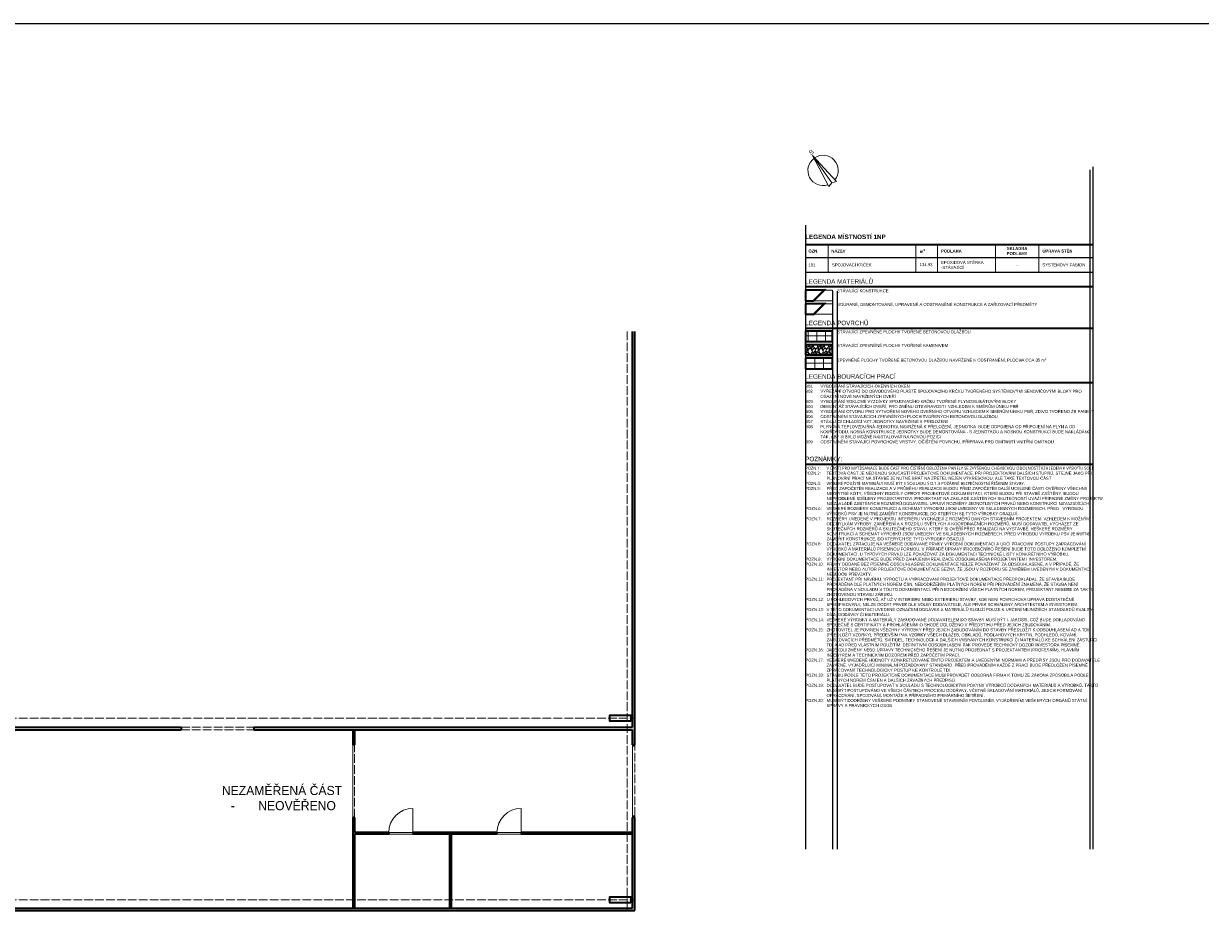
# Model space of a CAD drawing. Header units: millimetres. Extents: x -291499 to 405099, y -171163 to 417446.
# Tile 51 of 256: x -62320 to -23477, y 47761 to 77606. Entities that reach past the tile are written whole.
import ezdxf
from ezdxf import colors
from ezdxf.entities.mleader import LeaderData, LeaderLine
from ezdxf.math import Vec2, Vec3

# ---------------------------------------------------------------- set-up
doc = ezdxf.new("R2010")
doc.units = ezdxf.units.MM
doc.header["$LTSCALE"] = 12
doc.linetypes.add('ACAD_ISO04W100', pattern=[30, 24, -3, 0, -3])
for name, color, linetype, lineweight in [('BP_tlusta', 92, 'Continuous', 15), ('BP_velmi_tlusta', 92, 'Continuous', 35), ('koty', 6, 'Continuous', 9), ('srafy', 6, 'Continuous', 9), ('tenka', 6, 'Continuous', 9), ('text', 6, 'Continuous', 9), ('tlusta', 7, 'Continuous', 15), ('velmi_tlusta', 4, 'Continuous', 35)]:
    doc.layers.add(name, color=color, linetype=linetype, lineweight=lineweight)
doc.layers.add('netisk', color=30, linetype='Continuous', plot=False)
doc.styles.add('laplan', font='txt', dxfattribs={"height": 2})
doc.styles.add('laplan bold', font='txt', dxfattribs={"height": 2})
doc.styles.add('laplan N', font='txt')
doc.styles.add('pivovarska', font='txt')

# ---------------------------------------------------------------- blocks, each defined once
blk = doc.blocks.new('*T1215')
at = {"layer": 'Defpoints', "color": 8, "linetype": 'ByBlock', "lineweight": 0, "transparency": 16777216}
for p, q in [((0, 0), (0, -917)), ((757, 0), (757, -917)), ((3651, 0), (3651, -917)), ((4356, 0), (4356, -917)), ((6272, 0), (6272, -917)), ((7702, 0), (7702, -917)), ((9500, 0), (9500, -917))]:
    blk.add_line(p, q, dxfattribs=at)
at = {"layer": 'text', "color": 4, "linetype": 'ByBlock', "lineweight": -2, "transparency": 16777216}
blk.add_line((0, 0), (3651, 0), dxfattribs=at)
at = {"layer": 'text', "color": 4, "lineweight": -2, "transparency": 16777216}
blk.add_line((3651, 0), (9500, 0), dxfattribs=at)
at = {"layer": 'text', "color": 253, "linetype": 'ByBlock', "lineweight": -2, "transparency": 16777216}
for p, q in [((0, -436), (757, -436)), ((0, -917), (757, -917))]:
    blk.add_line(p, q, dxfattribs=at)
at = {"layer": 'text', "color": 253, "lineweight": -2, "transparency": 16777216}
for p, q in [((757, -436), (9500, -436)), ((757, -917), (9500, -917))]:
    blk.add_line(p, q, dxfattribs=at)
at = {"layer": 'text', "lineweight": 5, "transparency": 16777216, "char_height": 100, "style": 'laplan N'}
for s, insert, width, attachment_point in [('{\\fMaison Neue|b1|i0|c238|p34;OZN.}', (100, -218), 557.38, 4), ('{\\fMaison Neue|b1|i0|c238|p34;NÁZEV}', (857, -218), 2693.88, 4), ('101', (100, -676), 557.38, 4), ('SPOJOVACÍ KRČEK', (879, -676), 2650.13, 4), ('134,93', (3773, -676), 460.59, 4), ('-', (6987, -676), 1186.37, 5), ('{\\C6;SYSTÉMOVÝ FABION}', (7824, -676), 1553.9, 4)]:
    blk.add_mtext(s, dxfattribs=dict(at, insert=insert, width=width, attachment_point=attachment_point))
at = {"layer": 'text', "color": 6, "lineweight": 5, "transparency": 16777216, "char_height": 100, "style": 'laplan N'}
for s, insert, width, attachment_point in [('\\A1;{\\fMaison Neue|b1|i0|c238|p34;m\\H0.7x;\\S2^ ;}', (3773, -218), 460.59, 4), ('{\\fMaison Neue|b1|i0|c238|p34;PODLAHA}', (4477, -218), 1673, 4), ('{\\fMaison Neue|b1|i0|c238|p34;SKLADBA PODLAHY}', (6987, -218), 1186.37, 5), ('{\\fMaison Neue|b1|i0|c238|p34;ÚPRAVA STĚN}', (7824, -218), 1553.9, 4), ('EPOXIDOVÁ STĚRKA -STÁVAJÍCÍ', (4477, -676), 1673, 4)]:
    blk.add_mtext(s, dxfattribs=dict(at, insert=insert, width=width, attachment_point=attachment_point))
blk = doc.blocks.new('A$C786E34EF')
at = {"layer": 'tenka'}
for p, q in [((350, 0), (500, 1150)), ((500, 50), (500, 1150)), ((500, 1150), (650, 0)), ((350, 0), (500, 50)), ((500, 50), (650, 0))]:
    blk.add_line(p, q, dxfattribs=at)
for start, end in [(91.4974, 253.6398), (286.3602, 88.5026)]:
    blk.add_arc((500, 550), 500, start, end, dxfattribs=at)
at = {"layer": 'text', "insert": (457, 1341), "char_height": 150, "attachment_point": 1, "style": 'pivovarska'}
blk.add_mtext_dynamic_manual_height_columns('S', width=200, gutter_width=500, heights=[0], dxfattribs=at)
blk = doc.blocks.new('_Dot')
at = {"color": 0, "linetype": 'ByBlock', "lineweight": -2}
blk.add_line((-0.5, 0), (-1, 0), dxfattribs=at)
at = {"color": 0, "linetype": 'ByBlock', "const_width": 0.5}
blk.add_lwpolyline([(-0.25, 0, 1), (0.25, 0, 1)], format="xyb", close=True, dxfattribs=at)

msp = doc.modelspace()

# ---------------------------------------------------------------- hatches: boundary and pattern name
at = {"layer": 'koty'}
h = msp.add_hatch(dxfattribs=at)
h.set_pattern_fill('ANSI37', color=8, scale=90, angle=45)
h.set_pattern_definition([(90, (-36135.5, 67298.38), (-285.75, 0), []), (180, (-36135.5, 67298.38), (-6e-14, -285.75), [])])
h.paths.add_polyline_path([(-35616.6, 67102.5), (-35616.6, 67452.5), (-36516.6, 67452.5), (-36516.6, 67102.5)])
h = msp.add_hatch(dxfattribs=at)
h.set_pattern_fill('GRAVEL', color=251, scale=10, angle=45)
h.set_pattern_definition([(273.0128, (-36185.796, 68202.258), (179.60512, -3053.28708), [34.172, -3383.048]), (229.96974, (-36184, 68168.133), (1975.656336, 2334.8666), [58.6405, -5805.405]), (177.5104, (-36221.717, 68123.232), (3771.70757, -179.60512), [41.348, -4093.472]), (312.2737, (-36246.861, 68008.285), (-3412.49733, 3771.70757), [53.4, -5286.644]), (337.8337, (-36210.94, 67968.772), (-3053.28708, 1257.23586), [52.363, -5183.981]), (42.2737, (-36162.447, 67949.015), (-3771.70757, -3412.49733), [53.4, -5286.644]), (82.69424, (-36122.934, 67984.936), (-538.815367, -4130.917816), [70.619, -6991.3115]), (117.2553, (-36113.954, 68054.982), (-2694.076836, 5208.54855), [66.672, -6600.526]), (166.4296, (-36144.487, 68114.252), (-3771.70757, 898.02561), [53.581, -5304.555]), (220.2364, (-36196.572, 68126.824), (2155.26147, 1796.05122), [61.171, -2997.394]), (267.39744, (-36243.269, 68087.311), (-179.605122, -4130.917816), [79.108, -7831.677]), (183.814, (-36067.256, 68184.298), (-2334.8666, -179.60512), [27, -2673.057]), (216.4692, (-36094.197, 68182.502), (2694.07684, 1975.65635), [51.368, -5085.464]), (270, (-36135.5, 68151.97), (179.605, -179.605), [35.92, -323.29]), (248.1986, (-36169.63, 68160.95), (538.8154, 1257.23586), [19.344, -1915.062]), (336.8014, (-36176.815, 68142.99), (-718.4205, 359.2102), [27.357, -1340.475]), (75.9638, (-36151.67, 68132.212), (179.6051, 898.0256), [44.432, -1436.63]), (206.565, (-36140.894, 68175.32), (538.8154, 179.605), [32.13, -771.09]), (61.3895, (-36280.986, 68038.818), (1257.23586, 2334.86659), [45.009, -4455.883]), (115.3462, (-36259.434, 68078.331), (1257.23586, -2694.07684), [37.76, -3738.222]), (338.1986, (-36176.815, 68211.24), (-1257.23586, 538.8154), [38.688, -1895.718]), (28.6105, (-36140.894, 68196.87), (-2334.86659, -1257.23586), [45.009, -4455.883]), (24.444, (-36169.63, 67927.463), (-1257.23586, -538.81537), [43.404, -2126.773]), (339.7751, (-36130.118, 67945.423), (-2873.68196, 1077.63073), [36.367, -3600.359]), (111.8014, (-35995.414, 68033.43), (-538.8154, 1257.23586), [38.688, -1895.718]), (62.354, (-36009.783, 68069.35), (-1616.4461, -3053.28708), [42.578, -4215.238]), (114.444, (-36083.42, 67945.423), (538.81537, -1257.23586), [21.702, -2148.475]), (146.31, (-36006.19, 68022.653), (-898.0256, 538.8154), [12.951, -1282.2]), (210.9638, (-36016.967, 68029.84), (718.4205, 359.2102), [52.363, -994.905]), (231.009, (-36061.868, 68002.897), (1616.4461, 1975.65635), [48.527, -4804.136]), (348.69, (-36135.506, 68116.05), (-538.8154, 179.605), [36.632, -879.178]), (38.1572, (-36099.585, 68108.864), (3412.497326, 2694.076836), [63.956, -6331.601]), (105.9454, (-36049.296, 68148.377), (538.81537, -1975.65635), [26.151, -2588.94]), (135, (-36056.48, 68173.52), (-359.21, 0), [15.24, -238.76]), (165.2564, (-36070.848, 68004.693), (1975.65635, -538.81537), [35.287, -3493.394]), (93.0128, (-36104.973, 68013.673), (-179.60512, 3053.28708), [68.344, -3348.876]), (45, (-36108.57, 68081.92), (0, 359.21), [66.04, -187.96]), (10.3048, (-36061.868, 68128.62), (3053.28708, 538.81537), [40.161, -3975.932]), (299.0546, (-36022.355, 68135.805), (538.8154, -898.0256), [36.983, -1812.165]), (252.646, (-36004.395, 68103.476), (-1616.4461, -5208.54855), [60.2145, -5961.2464]), (220.4261, (-36022.355, 68046.002), (-2514.471714, -2155.26147), [63.703, -6306.585])])
h.paths.add_polyline_path([(-35616.6, 66652.5), (-35616.6, 67002.5), (-36516.6, 67002.5), (-36516.6, 66652.5)])
at = {"layer": 'srafy', "transparency": 33554610}
h = msp.add_hatch(dxfattribs=at)
h.set_pattern_fill('ANSI37', color=92, scale=90, angle=45)
h.set_pattern_definition([(90, (42376.78, 56680), (-285.75, 0), []), (180, (42376.78, 56680), (-6e-14, -285.75), [])])
h.paths.add_polyline_path([(-35616.6, 66202.5), (-35616.6, 66552.5), (-36516.6, 66552.5), (-36516.6, 66202.5)])

# ---------------------------------------------------------------- linework, layer by layer
at = {"layer": 'BP_tlusta'}
msp.add_lwpolyline([(-36220.4, 68004.6), (-35616.6, 68004.6), (-35616.6, 68354.6), (-35870.4, 68354.6)], dxfattribs=at)
at = {"layer": 'BP_velmi_tlusta'}
msp.add_lwpolyline([(-35912.8, 68354.6), (-36516.6, 68354.6), (-36516.6, 68004.6), (-36262.8, 68004.6)], dxfattribs=at)
msp.add_lwpolyline([(-36516.6, 66202.5), (-35616.6, 66202.5), (-35616.6, 66552.5), (-36516.6, 66552.5)], close=True, dxfattribs=at)
at = {"layer": 'koty'}
for p, q in [((-36292.8, 68424.6), (-35882.8, 68834.6)), ((-36250.4, 68424.6), (-35840.4, 68834.6)), ((-36292.8, 67974.6), (-35882.8, 68384.6)), ((-36250.4, 67974.6), (-35840.4, 68384.6))]:
    msp.add_line(p, q, dxfattribs=at)
at = {"layer": 'netisk'}
for p, q in [((-27116.5, 50346.3), (-27116.5, 72777.2)), ((-27016.5, 50346.3), (-27016.5, 72877.2)), ((-36516.6, 70949), (-36516.6, 50346.3)), ((-35616.6, 68770.2), (-35616.6, 50346.3)), ((-35466.6, 68770.2), (-35466.6, 50346.3)), ((-36516.6, 67002.5), (-36516.6, 67102.5)), ((-36516.6, 66652.5), (-36516.6, 66552.5)), ((-36516.6, 66202.5), (-36516.6, 66102.5))]:
    msp.add_line(p, q, dxfattribs=at)
msp.add_lwpolyline([(-121317.2, 77605.6), (-22987.6, 77605.6), (-22987.6, 23312), (-121317.2, 23312)], close=True, dxfattribs=at)
at = {"layer": 'tlusta', "linetype": 'ACAD_ISO04W100'}
for p, q in [((-42396.6, 67438.7), (-42396.6, 48321.7)), ((-66796.6, 54671.7), (-42146.6, 54671.7)), ((-57122.6, 54371.8), (-54722.6, 54371.8)), ((-57122.6, 54291.8), (-54722.6, 54291.8)), ((-51402, 51391.8), (-51402, 53791.8)), ((-42146.6, 51441.8), (-42146.6, 53741.8)), ((-66796.6, 48671.7), (-42146.6, 48671.7))]:
    msp.add_line(p, q, dxfattribs=at)
at = {"layer": 'tlusta', "linetype": 'Continuous'}
for p, q in [((-51452, 53791.8), (-51452, 51391.8)), ((-42226.6, 53741.8), (-42226.6, 51441.8))]:
    msp.add_line(p, q, dxfattribs=at)
at = {"layer": 'tlusta'}
for p, q in [((-42226.6, 53791.8), (-42226.6, 53741.8)), ((-42146.6, 53741.8), (-42226.6, 53741.8)), ((-42146.6, 53791.8), (-42146.6, 53741.8)), ((-49468.7, 50891.8), (-49468.7, 51691.8)), ((-45896.3, 50891.8), (-45896.3, 51691.8)), ((-42146.6, 51441.8), (-42226.6, 51441.8)), ((-42226.6, 51441.8), (-42226.6, 51391.8)), ((-42146.6, 51441.8), (-42146.6, 51391.8)), ((-50268.7, 50891.8), (-49468.7, 50891.8)), ((-46696.3, 50891.8), (-45896.3, 50891.8)), ((-50268.7, 50841.8), (-49470.2, 50841.8)), ((-46696.3, 50841.8), (-45897.9, 50841.8))]:
    msp.add_line(p, q, dxfattribs=at)
msp.add_lwpolyline([(-36220.4, 68454.6), (-35616.6, 68454.6), (-35616.6, 68804.6), (-35870.4, 68804.6)], dxfattribs=at)
for centre in [(-49468.7, 50891.8), (-45896.3, 50891.8)]:
    msp.add_arc(centre, 800, 90, 180, dxfattribs=at)
at = {"layer": 'velmi_tlusta'}
for p, q in [((-36516.6, 70311.8), (-27016.5, 70311.8)), ((-36516.6, 68923.1), (-27016.5, 68923.1)), ((-42226.6, 54371.8), (-42226.6, 67438.7)), ((-42146.6, 53791.8), (-42146.6, 67438.7)), ((-36516.6, 67552.5), (-27016.5, 67552.5)), ((-36516.6, 65758.4), (-27016.5, 65758.4)), ((-36516.6, 63059.4), (-27016.5, 63059.4)), ((-66716.6, 54371.8), (-57122.6, 54371.8)), ((-66716.6, 54291.8), (-57122.6, 54291.8)), ((-57122.6, 54371.8), (-57122.6, 54291.8)), ((-54722.6, 54371.8), (-42226.6, 54371.8)), ((-54722.6, 54371.8), (-54722.6, 54291.8)), ((-54722.6, 54291.8), (-42226.6, 54291.8)), ((-51452, 54291.8), (-51452, 53791.8)), ((-51402, 54291.8), (-51402, 53791.8)), ((-42226.6, 53791.8), (-42226.6, 54291.8)), ((-51402, 53791.8), (-51452, 53791.8)), ((-42146.6, 53791.8), (-42226.6, 53791.8)), ((-51452, 51391.8), (-51452, 48401.7)), ((-51402, 51391.8), (-51452, 51391.8)), ((-51402, 51391.8), (-51402, 50891.8)), ((-42146.6, 51391.8), (-42226.6, 51391.8)), ((-42226.6, 48401.7), (-42226.6, 51391.8)), ((-42146.6, 48321.7), (-42146.6, 51391.8)), ((-50268.7, 50891.8), (-51402, 50891.8)), ((-50268.7, 50891.8), (-50268.7, 50841.8)), ((-49468.7, 50891.8), (-49470.2, 50841.8)), ((-46696.3, 50891.8), (-49468.7, 50891.8)), ((-46696.3, 50891.8), (-46696.3, 50841.8)), ((-45896.3, 50891.8), (-45897.9, 50841.8)), ((-42226.6, 50891.8), (-45896.3, 50891.8)), ((-50268.7, 50841.8), (-51402, 50841.8)), ((-51402, 50841.8), (-51402, 48401.7)), ((-46696.3, 50841.8), (-49470.2, 50841.8)), ((-48257.3, 50841.8), (-48257.3, 48401.7)), ((-48207.3, 50841.8), (-48207.3, 48401.7)), ((-42226.6, 50841.8), (-45897.9, 50841.8)), ((-66796.6, 48321.7), (-42146.6, 48321.7)), ((-66716.6, 48401.7), (-42226.6, 48401.7))]:
    msp.add_line(p, q, dxfattribs=at)
msp.add_lwpolyline([(-35912.8, 68804.6), (-36516.6, 68804.6), (-36516.6, 68454.6), (-36262.8, 68454.6)], dxfattribs=at)
for points in [[(-36516.6, 67102.5), (-35616.6, 67102.5), (-35616.6, 67452.5), (-36516.6, 67452.5)], [(-36516.6, 66652.5), (-35616.6, 66652.5), (-35616.6, 67002.5), (-36516.6, 67002.5)], [(-42271.6, 54571.7), (-42971.6, 54571.7), (-42971.6, 54771.7), (-42271.6, 54771.7)], [(-42271.6, 48571.7), (-42971.6, 48571.7), (-42971.6, 48771.7), (-42271.6, 48771.7)]]:
    msp.add_lwpolyline(points, close=True, dxfattribs=at)

# ---------------------------------------------------------------- block references
msp.add_blockref('*T1215', (-36516.6, 70311.8))
at = {"layer": 'tenka', "rotation": 35.00000000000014}
msp.add_blockref('A$C786E34EF', (-36026.2, 72019.2), dxfattribs=at)

# ---------------------------------------------------------------- texts
at = {"layer": 'tenka', "insert": (-36519.3, 65679.6), "char_height": 100, "width": 9402.781, "attachment_point": 1, "style": 'pivovarska'}
msp.add_mtext('\\pi-500,l500,t500;{\\C82;B01^I}VYBOURÁNÍ STÁVAJÍCÍCH OKENNÍCH OKEN\\P{\\C92;B02} ^IVYŘEZÁNÍ OTVORŮ DO OBVODOVÉHO PLÁŠTĚ SPOJOVACÍHO KRČKU TVOŘENÉHO SYSTÉMOVÝMI SENDVIČOVÝMI BLOKY PRO OSAZENÍ NOVĚ NAVRŽENÝCH DVEŘÍ\\P{\\C82;B03}^IVYBOURÁNÍ SOKLOVÉ VYZDÍVKY SPOJOVACÍHO KRČKU TVOŘENÉ PLYNOSILIKÁTOVÝMI BLOKY\\P{\\C82;B04}^IDEMONTÁŽ STÁVAJÍCÍCH DVEŘÍ, PRO ZMĚNU OTEVÍRAVOSTI  VZHLEDEM K SMĚRŮM ÚNIKU PBŘ \\P{\\C82;B05 }^IVYBOURÁNÍ OTVORU PRO VYTVOŘENÍ NOVÉHO DVEŘNÍHO OTVORU VZHLEDEM K SMĚRŮM ÚNIKU PBŘ, ZDIVO TVOŘENO ŽB PANELY\\P{\\C82;B06}^IODSTRANĚNÍ STÁVAJÍCÍCH ZPEVNĚNÝCH PLOCH TVOŘENÝCH BETONOVOU DLAŽBOU\\P{\\C82;B07}^ISTÁVAJÍCÍ CHLADÍCÍ VZT JEDNOTKY NAVRŽENÉ K PŘELOŽENÍ\\P{\\C82;B08}^IPLYNOVÁ TEPLOVZDUŠNÁ JEDNOTKA NAVRŽENÁ K PŘELOŽENÍ, JEDNOTKA  BUDE ODPOJENA OD PŘIPOJENÍ NA PLYN A OD KOUŘOVODU, NOSNÁ KONSTRUKCE JEDNOTKY BUDE DEMONTOVÁNA - S JEDNOTKOU A NOSNOU KONSTRUKCÍ BUDE NAKLÁDÁNO TAK, ABY JI BYLO MOŽNÉ NAISTALOVAT NA NOVOU POZICI\\P{\\C92;B09}^IODSTRANĚNÍ STÁVAJÍCÍ POVRCHOVÉ VRSTVY, OČIŠTĚNÍ POVRCHU, PŘÍPRAVA PRO OMÍTNUTÍ VNITŘNÍ OMÍTKOU.', dxfattribs=at)
at = {"layer": 'text', "attachment_point": 1, "style": 'laplan N'}
for s, width, heights, insert, char_height in [('{\\fMaison Neue|b1|i0|c238|p34;LEGENDA MÍSTNOSTÍ 1NP}', 5545.815, [0], (-36522.5, 70639.1), 150), ('\\A1;\\pi-700,l800,t800;{\\fNoto Sans|b0|i0|c238|p34;POZN.1:^IV ČÁSTI PRO MYTÍ/SANACE BUDE ČÁST PRO ČIŠTĚNÍ OBLOŽENA PANELY SE ZVÝŠENOU CHEMICKOU ODOLNOSTÍ VZHLEDEM K VÝSKYTU SOLÍ.\\PPOZN.2:^I}TEXTOVÁ ČÁST JE NEDÍLNOU SOUČÁSTÍ PROJEKTOVÉ DOKUMENTACE. PŘI PROJEKTOVÁNÍ DALŠÍCH STUPŇŮ, STEJNĚ JAKO PŘI \\P\\pi0,t400,800;PLÁNOVÁNÍ PRACÍ NA STAVBĚ JE NUTNÉ BRÁT NA ZŘETEL NEJEN VÝKRESOVOU, ALE TAKÉ TEXTOVOU ČÁST\\P\\pi-700,t800;{\\fNoto Sans|b0|i0|c238|p34;POZN.4:^IVEŠKERÉ POUŽITÉ MATERIÁLY MUSÍ BÝT V SOULADU S D.1.3 POŽÁRNĚ BEZPEČNOSTNÍ ŘEŠENÍM STAVBY.\\PPOZN.5:^I}PŘED ZAPOČETÍM REALIZACE A V PRŮBĚHU REALIZACE BUDOU PŘED ZAPOČETÍM DALŠÍ UCELENÉ ČÁSTI OVĚŘENY VŠECHNY \\P\\pi0,t400,800;NEZBYTNÉ KÓTY, VŠECHNY ROZDÍLY OPROTI PROJEKTOVÉ DOKUMENTACI, KTERÉ BUDOU PŘI STAVBĚ ZJIŠTĚNY, BUDOU \\PNEPRODLENĚ SDĚLENY PROJEKTANTOVI. PROJEKTANT NA ZÁKLADĚ ZJIŠTĚNÝCH SKUTEČNOSTÍ UVÁŽÍ PŘÍPADNÉ ZMĚNY PROJEKTU. \\PNA ZÁKLADĚ ZJIŠTĚNÝCH ROZMĚRŮ DODAVATEL UPRAVÍ ROZMĚRY JEDNOTLIVÝCH PRVKŮ NEBO KONSTRUKCÍ NAVAZUJÍCÍCH.\\P\\pi-700,t800;POZN.6:^IVEŠKERÉ ROZMĚRY KONSTRUKCÍ A SCHÉMAT VÝROBKŮ JSOU UVEDENY VE SKLADEBNÝCH ROZMĚRECH. PŘED   VÝROBOU VÝROBKŮ PSV JE NUTNÉ ZAMĚŘIT KONSTRUKCE, DO KTERÝCH SE TYTO VÝROBKY OSAZUJÍ.\\PPOZN.7:^IROZMĚRY UVEDENÉ V PROJEKTU INTERIÉRU VYCHÁZEJÍ Z ROZMĚRŮ DANÝCH STAVEBNÍM PROJEKTEM. VZHLEDEM K MOŽNÝM ODCHYLKÁM VÝROBY, ZAMĚŘENÍ A K ROZDÍLU SVĚTLÝCH A KOORDINAČNÍCH ROZMĚRŮ, MUSÍ DODAVATEL VYCHÁZET ZE SKUTEČNÝCH ROZMĚRŮ A SKUTEČNÉHO STAVU, KTERÝ SI OVĚŘÍ PŘED REALIZACÍ NA VÝSTAVBĚ. VEŠKERÉ ROZMĚRY KONSTRUKCÍ A SCHÉMAT VÝROBKŮ JSOU UVEDENY VE SKLADEBNÝCH ROZMĚRECH. PŘED VÝROBOU VÝROBKU PSV JE NUTNÉ ZAMĚŘIT KONSTRUKCE, DO KTERÝCH SE TYTO VÝROBKY OSAZUJÍ.\\PPOZN.8:^IDODAVATEL ZPRACUJE NA VEŠKERÉ DODÁVANÉ PRVKY VÝROBNÍ DOKUMENTACI A URČÍ PRACOVNÍ POSTUPY ZAPRACOVÁNÍ VÝROBKŮ A MATERIÁLŮ PÍSEMNOU FORMOU. V PŘÍPADĚ ÚPRAVY PROJEKČNÍHO ŘEŠENÍ BUDE TOTO DOLOŽENO KOMPLETNÍ DOKUMENTACÍ. U TYPOVÝCH PRVKŮ LZE POVAŽOVAT ZA DOKUMENTACI TECHNICKÉ LISTY KONKRÉTNÍHO VÝROBKU.\\PPOZN.9:^IVÝROBNÍ DOKUMENTACE BUDE PŘED ZAHÁJENÍM REALIZACE ODSOUHLASENA PROJEKTANTEM I INVESTOREM.\\PPOZN.10:^IPRVKY DODANÉ BEZ PÍSEMNĚ ODSOUHLASENÉ DOKUMENTACE NELZE POVAŽOVAT ZA ODSOUHLASENÉ, A V PŘÍPADĚ, ŽE INVESTOR NEBO AUTOR PROJEKTOVÉ DOKUMENTACE SEZNÁ, ŽE JSOU V ROZPORU SE ZÁMĚREM UVEDENÝM V DOKUMENTACI, NEBUDOU PŘEVZATY.\\PPOZN.11:^IPROJEKTANT PŘI NÁVRHU, VÝPOČTU A VYPRACOVÁNÍ PROJEKTOVÉ DOKUMENTACE PŘEDPOKLÁDAL, ŽE STAVBA BUDE PROVÁDĚNA DLE PLATNÝCH NOREM ČSN. NEDODRŽENÍM PLATNÝCH NOREM PŘI PROVÁDĚNÍ ZNAMENÁ, ŽE STAVBA NENÍ PROVÁDĚNA V SOULADU S TOUTO DOKUMENTACÍ. PŘI NEDODRŽENÍ VŠECH PLATNÝCH NOREM, PROJEKTANT NEBERE ZA TAKTO ZHOTOVENOU STAVBU ZÁRUKU.\\PPOZN.12:^IU POHLEDOVÝCH PRVKŮ, AŤ UŽ V INTERIÉRU NEBO EXTERIÉRU STAVBY, KDE NENÍ POVRCHOVÁ ÚPRAVA DOSTATEČNĚ SPECIFIKOVÁNA, NELZE DODAT PRVEK DLE VOLBY DODAVATELE, ALE PRVEK SCHVÁLENÝ ARCHITEKTEM A INVESTOREM.\\PPOZN.13:^IV TÉTO DOKUMENTACI UVEDENÉ OZNAČENÍ DODÁVEK A MATERIÁLŮ SLOUŽÍ POUZE K URČENÍ NEJNIŽŠÍCH STANDARDŮ KVALITY DÍLA, DODÁVKY ČI MATERIÁLU.\\PPOZN.14:^IVEŠKERÉ VÝROBKY A MATERIÁLY ZABUDOVANÉ DODAVATELEM DO STAVBY MUSÍ BÝT I. JAKOSTI, COŽ BUDE DOKLADOVÁNO SPOLEČNĚ S CERTIFIKÁTY A PROHLÁŠENÍMI O SHODĚ DOLOŽENO V PŘEDSTIHU PŘED JEJICH ZBUDOVÁNÍM. \\PPOZN.15:^IZHOTOVITEL JE POVINEN VŠECHNY VÝROBKY PŘED JEJICH ZABUDOVÁNÍM DO STAVBY PŘEDLOŽIT K ODSOUHLASENÍ AD A TDI (PŘEDLOŽIT VZORKY), PŘEDEVŠÍM PAK VZORKY VŠECH DLAŽEB, OBKLADŮ, PODLAHOVÝCH KRYTIN, PODHLEDŮ, KOVÁNÍ, ZAŘIZOVACÍCH PŘEDMĚTŮ, SVÍTIDEL, TECHNOLOGIÍ A DALŠÍCH VYBRANÝCH KONSTRUKCÍ ČI MATERIÁLŮ KE SCHVÁLENÍ ZÁSTUPCI TDI A AD PŘED VLASTNÍM POUŽITÍM. DEFINITIVNÍ ODSOUHLASENÍ PAK PROVEDE TECHNICKÝ DOZOR INVESTORA PÍSEMNĚ. \\PPOZN.16:^IJAKÉKOLI ZMĚNY NEBO ÚPRAVY TECHNICKÉHO ŘEŠENÍ JE NUTNO PROJEDNAT S PROJEKTANTEM (PROFESNÍM), HLAVNÍM INŽENÝREM A TECHNICKÝM DOZOREM PŘED ZAPOČETÍM PRACÍ.\\PPOZN.17:^IVEŠKERÉ UVEDENÉ HODNOTY KONKRETIZOVANÉ TÍMTO PROJEKTEM A UVEDENÝMI NORMAMI A PŘEDPISY JSOU PRO DODAVATELE ZÁVAZNÉ, VYJADŘUJÍCÍ MINIMÁLNÍ POŽADOVANÝ STANDARD. PŘED PROVÁDĚNÍM KAŽDÉ Z PRACÍ BUDE PŘEDLOŽEN PÍSEMNĚ ZPRACOVANÝ TECHNOLOGICKÝ POSTUP KE KONTROLE TDI.\\PPOZN.18:^ISTAVBU PODLE TÉTO PROJEKTOVÉ DOKUMENTACE MUSÍ PROVÁDĚT ODBORNÁ FIRMA K TOMU ZE ZÁKONA ZPŮSOBILÁ PODLE PLATNÝCH NOREM ČSN EN A DALŠÍCH ZÁVAZNÝCH PŘEDPISŮ.\\PPOZN.19:^IDODAVATEL BUDE POSTUPOVAT V SOULADU S TECHNOLOGICKÝMI POKYNY VÝROBCŮ DODANÝCH MATERIÁLŮ A VÝROBKŮ. TAKTO MUSÍ BÝT POSTUPOVÁNO VE VŠECH ČÁSTECH PROCESU DODÁVKY, VČETNĚ SKLADOVÁNÍ MATERIÁLŮ, JEJICH FORMOVÁNÍ OPRACOVÁNÍ, SPOJOVÁNÍ, MONTÁŽE A PŘÍPADNÉHO PRIMÁRNÍHO ŠETŘENÍ.\\PPOZN.20:^IMUSÍ BÝT DODRŽENY VEŠKERÉ PODMÍNKY STANOVENÉ STAVEBNÍM POVOLENÍM, VYJÁDŘENÍMI VEŠKERÝCH ORGÁNŮ STÁTNÍ SPRÁVY A PRÁVNICKÝCH OSOB', 9500.539, [12071.8], (-36617, 62974), 100), ('NEZAMĚŘENÁ ČÁST\\P\\pi-900,l1200,t1200;-^INEOVĚŘENO', 5545.815, [0], (-55774.2, 52433.6), 300)]:
    msp.add_mtext_dynamic_manual_height_columns(s, width=width, gutter_width=500, heights=heights, dxfattribs=dict(at, insert=insert, char_height=char_height))
at = {"layer": 'text', "attachment_point": 1, "style": 'laplan bold'}
for s, insert, char_height, width in [('LEGENDA MATERIÁLŮ', (-36516.1, 69164.2), 150, 5376.554), ('{\\fMaison Neue|b0|i0|c238|p34;STÁVAJÍCÍ KONSTRUKCE}', (-35465.8, 68831.5), 100, 8162.159), ('{\\fMaison Neue|b0|i0|c238|p34;BOURANÉ, DEMONTOVANÉ, UPRAVENÉ A ODSTRANĚNÉ KONSTRUKCE A ZAŘIZOVACÍ PŘEDMĚTY}', (-35465.8, 68381.5), 100, 8162.159), ('LEGENDA POVRCHŮ', (-36516.5, 67794.6), 150, 5376.554), ('\\pt2900;{\\fMaison Neue|b0|i0|c238|p34;STÁVAJÍCÍ ZPEVNĚNÉ PLOCHY TVOŘENÉ BETONOVOU DLAŽBOU}', (-35467, 67477.5), 100, 8846.343), ('\\pt2900;{\\fMaison Neue|b0|i0|c238|p34;STÁVAJÍCÍ ZPEVNĚNÉ PLOCHY TVOŘENÉ KAMENIVEM}', (-35467, 67027.5), 100, 8846.343), ('\\A1;{\\fMaison Neue|b0|i0|c238|p34;ZPEVNĚNÉ PLOCHY TVOŘENÉ BETONOVOU DLAŽBOU NAVRŽENÉ K ODSTRANĚNÍ, PLOCHA CCA 35 m\\H0.7x;\\S2^ ;}', (-35467, 66577.5), 100, 8846.343), ('LEGENDA BOURACÍCH PRACÍ', (-36516.5, 66026.9), 150, 5376.554), ('POZNÁMKY:', (-36519.6, 63304.5), 150, 5376.554)]:
    msp.add_mtext(s, dxfattribs=dict(at, insert=insert, char_height=char_height, width=width))

# ---------------------------------------------------------------- leaders
at = {"layer": 'text'}
ml = msp.add_multileader_mtext('Standard', dxfattribs=at)
ml.set_content('SYSTÉMOVÝ ŽLAB', color=256, style='laplan')
ml.set_leader_properties()
ml.set_arrow_properties(name='DOT')
ml.build(insert=Vec2(0, 0))
ml.multileader.update_dxf_attribs({"dogleg_length": 2, "arrow_head_size": 100, "scale": 50})
ctx = ml.context
ctx.base_point, ctx.scale, ctx.char_height, ctx.arrow_head_size, ctx.landing_gap_size, ctx.plane_origin = Vec3(100068.5, 51540.8), 50, 100, 100, 100, Vec3(99075.8, 50384.3)
ctx.text_align_type = 2
notes = []
notes.append((ctx, [(1, (1, 1, 0), (101533.3, 51540.8), (-1, 0), 100, [(0, [(104738.8, 52428.8)], 0, [])])]))
ctx.mtext.insert, ctx.mtext.width, ctx.mtext.alignment, ctx.mtext.flow_direction = Vec3(101333.3, 51591.8), 3572.872, 3, 5
ml = msp.add_multileader_mtext('Standard', dxfattribs=at)
ml.set_content('STÁVAJÍCÍ DEŠŤOVÝ SVOD', color=256, style='laplan')
ml.set_leader_properties()
ml.build(insert=Vec2(0, 0))
ml.multileader.update_dxf_attribs({"dogleg_length": 2, "arrow_head_size": 150, "scale": 50})
ctx = ml.context
ctx.base_point, ctx.scale, ctx.char_height, ctx.arrow_head_size, ctx.landing_gap_size, ctx.plane_origin = Vec3(96657.5, 51399.4), 50, 100, 150, 100, Vec3(96200.9, 50243)
ctx.text_align_type = 2
notes.append((ctx, [(1, (1, 1, 0), (98658.5, 51399.4), (-1, 0), 100, [(0, [(101864, 52287.4)], 0, [])])]))
ctx.mtext.insert, ctx.mtext.width, ctx.mtext.alignment, ctx.mtext.flow_direction = Vec3(98458.5, 51450.5), 3572.872, 3, 5
ml = msp.add_multileader_mtext('Standard', dxfattribs=at)
ml.set_content('ODVĚTRÁNÍ KOUPELNY', color=256, style='laplan')
ml.set_leader_properties()
ml.build(insert=Vec2(0, 0))
ml.multileader.update_dxf_attribs({"dogleg_length": 2, "arrow_head_size": 150, "scale": 50})
ctx = ml.context
ctx.base_point, ctx.scale, ctx.char_height, ctx.arrow_head_size, ctx.landing_gap_size, ctx.plane_origin = Vec3(100673.9, 51323.2), 50, 100, 150, 100, Vec3(99990.5, 50166.7)
ctx.text_align_type = 2
notes.append((ctx, [(1, (1, 1, 0), (102448, 51323.2), (-1, 0), 100, [(0, [(105653.6, 52211.2)], 0, [])])]))
ctx.mtext.insert, ctx.mtext.width, ctx.mtext.alignment, ctx.mtext.flow_direction = Vec3(102248, 51374.2), 3572.872, 3, 5
ml = msp.add_multileader_mtext('Standard', dxfattribs=at)
ml.set_content('SYSTÉMOVÝ ŽLAB', color=256, style='laplan')
ml.set_leader_properties()
ml.set_arrow_properties(name='DOT')
ml.build(insert=Vec2(0, 0))
ml.multileader.update_dxf_attribs({"dogleg_length": 2, "arrow_head_size": 100, "scale": 50})
ctx = ml.context
ctx.base_point, ctx.scale, ctx.char_height, ctx.arrow_head_size, ctx.landing_gap_size, ctx.plane_origin = Vec3(107927, 51242.6), 50, 100, 100, 100, Vec3(106934.3, 50086.2)
ctx.text_align_type = 2
notes.append((ctx, [(1, (1, 1, 0), (109391.9, 51242.6), (-1, 0), 100, [(0, [(112597.4, 52130.6)], 0, [])])]))
ctx.mtext.insert, ctx.mtext.width, ctx.mtext.alignment, ctx.mtext.flow_direction = Vec3(109191.9, 51293.7), 3572.872, 3, 5
ml = msp.add_multileader_mtext('Standard', dxfattribs=at)
ml.set_content('POJISTNÝ CHRLIČ', color=256, style='laplan')
ml.set_leader_properties()
ml.build(insert=Vec2(0, 0))
ml.multileader.update_dxf_attribs({"dogleg_length": 2, "arrow_head_size": 100, "scale": 50})
ctx = ml.context
ctx.base_point, ctx.scale, ctx.char_height, ctx.arrow_head_size, ctx.landing_gap_size, ctx.plane_origin = Vec3(110535, 51149.1), 50, 100, 100, 100, Vec3(109517.4, 49992.7)
ctx.text_align_type = 2
notes.append((ctx, [(1, (1, 1, 0), (111975, 51149.1), (-1, 0), 100, [(0, [(115180.5, 52037.1)], 0, [])])]))
ctx.mtext.insert, ctx.mtext.width, ctx.mtext.alignment, ctx.mtext.flow_direction = Vec3(111775, 51200.2), 3572.872, 3, 5
ml = msp.add_multileader_mtext('Standard', dxfattribs=at)
ml.set_content('ODVĚTRÁNÍ KANALIZACE', color=256, style='laplan')
ml.set_leader_properties()
ml.build(insert=Vec2(0, 0))
ml.multileader.update_dxf_attribs({"dogleg_length": 2, "arrow_head_size": 150, "scale": 50})
ctx = ml.context
ctx.base_point, ctx.scale, ctx.char_height, ctx.arrow_head_size, ctx.landing_gap_size, ctx.plane_origin = Vec3(100800.9, 50590.3), 50, 100, 150, 100, Vec3(100215.5, 49433.9)
ctx.text_align_type = 2
notes.append((ctx, [(1, (1, 1, 0), (102673.1, 50590.3), (-1, 0), 100, [(0, [(105878.6, 51478.3)], 0, [])])]))
ctx.mtext.insert, ctx.mtext.width, ctx.mtext.alignment, ctx.mtext.flow_direction = Vec3(102473.1, 50641.4), 3572.872, 3, 5
ml = msp.add_multileader_mtext('Standard', dxfattribs=at)
ml.set_content('SYSTÉMOVÝ KOUŘOVOD OD KASKÁDY PLYNOVÝCH KOTLŮ', color=256, style='laplan')
ml.set_leader_properties()
ml.build(insert=Vec2(0, 0))
ml.multileader.update_dxf_attribs({"dogleg_length": 2, "arrow_head_size": 150, "scale": 50})
ctx = ml.context
ctx.base_point, ctx.scale, ctx.char_height, ctx.arrow_head_size, ctx.landing_gap_size, ctx.plane_origin = Vec3(100925.8, 49998.8), 50, 100, 150, 100, Vec3(104497.7, 49681.1)
ctx.text_align_type = 2
notes.append((ctx, [(0, (1, 1, 0), (104487, 49998.8), (-1, 0), 100, [(0, [(105272.2, 49404.1)], 0, [])])]))
ctx.mtext.insert, ctx.mtext.width, ctx.mtext.alignment, ctx.mtext.flow_direction = Vec3(104287, 50049.8), 3425.519, 3, 5
for ctx, leaders in notes:
    for number, flags, end, landing, length, lines in leaders:
        leader = LeaderData()
        leader.index, (leader.has_last_leader_line, leader.has_dogleg_vector, leader.attachment_direction) = number, flags
        leader.last_leader_point, leader.dogleg_vector, leader.dogleg_length = Vec3(end), Vec3(landing), length
        for number, points, colour, breaks in lines:
            line = LeaderLine()
            line.index, line.vertices, line.color, line.breaks = number, Vec3.list(points), colors.encode_raw_color(colour), breaks
            leader.lines.append(line)
        ctx.leaders.append(leader)

doc.saveas('drawing.dxf')
